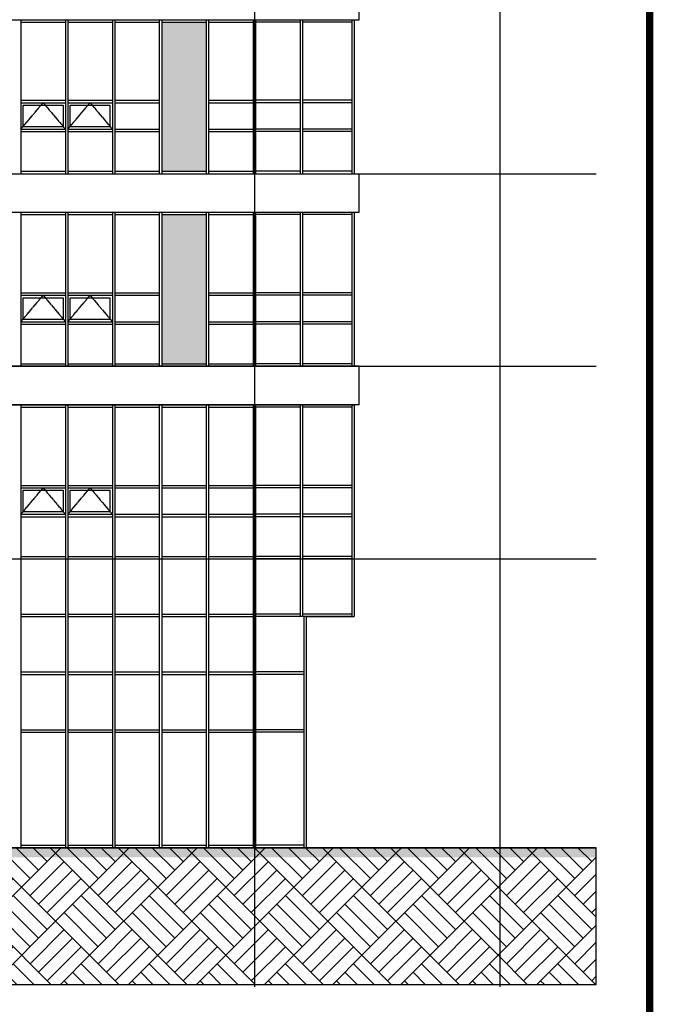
# Model space of a CAD drawing. Header units: millimetres. Extents: x 3445018 to 4174071, y -6064565 to -5122887.
# Tile 126 of 192: x 3713834 to 3726996, y -5349693 to -5329239. Entities that reach past the tile are written whole.
import ezdxf

# ---------------------------------------------------------------- set-up
doc = ezdxf.new("R2010")
doc.units = ezdxf.units.MM
doc.header["$MEASUREMENT"] = 0
doc.linetypes.add('CEN', pattern=[66, 60, -2, 2, -2])
for name, color, linetype in [('3', 3, 'CONTINUOUS'), ('6', 6, 'CONTINUOUS'), ('A_GE_FORM', 7, 'CONTINUOUS'), ('CEN', 13, 'CEN'), ('EL1', 2, 'CONTINUOUS'), ('EL3', 7, 'CONTINUOUS'), ('FI', 6, 'CONTINUOUS'), ('HA', 9, 'CONTINUOUS'), ('SO-252', 252, 'CONTINUOUS'), ('WIN1', 4, 'CONTINUOUS'), ('WIN2', 9, 'CONTINUOUS')]:
    doc.layers.add(name, color=color, linetype=linetype)

# ---------------------------------------------------------------- blocks, each defined once
blk = doc.blocks.new('sheet _서영')
at = {"layer": 'A_GE_FORM', "const_width": 1.5}
blk.add_lwpolyline([(-361868.49, -1059038.93), (-362670.49, -1059038.93), (-362670.49, -1058483.93), (-361868.49, -1058483.93)], close=True, dxfattribs=at)

msp = doc.modelspace()

# ---------------------------------------------------------------- hatches: boundary and pattern name
at = {"layer": 'HA'}
h = msp.add_hatch(dxfattribs=at)
h.set_pattern_fill('G38', color=256, scale=2000, angle=45, style=0, pattern_type=2)
h.set_pattern_definition([(45, (3739327.8, -5324631.8), (-707.107, 707.107), [2000, 0]), (45, (3738444, -5323747.9), (9e-14, 1414.214), [1000, -1000]), (45, (3738267.2, -5323571.2), (9e-14, 1414.214), [1000, -1000]), (45, (3738090.4, -5323394.4), (9e-14, 1414.214), [1000, -1000]), (135, (3739327.8, -5324631.8), (-707.107, -707.107), [2000, 0]), (135, (3739504.6, -5324455.1), (-1414.214, 2e-13), [1000, -1000]), (135, (3739681.4, -5324278.3), (-1414.214, 2e-13), [1000, -1000]), (135, (3739858.2, -5324101.5), (-1414.214, 2e-13), [1000, -1000])])
h.paths.add_polyline_path([(3725809.092, -5349279.63), (3725809.092, -5346439.461), (3681101.324, -5346439.461), (3681101.324, -5349279.63)])
at = {"layer": 'SO-252', "ltscale": 200}
h = msp.add_hatch(color=256, dxfattribs=at)
h.dxf.hatch_style = 1
h.paths.add_polyline_path([(3686509.092, -5329289.461), (3685484.092, -5329289.461), (3685484.092, -5332389.461), (3686509.092, -5332389.461)])
h.paths.add_polyline_path([(3694309.092, -5329289.461), (3693384.092, -5329289.461), (3693384.092, -5332389.461), (3694309.092, -5332389.461)])
h.paths.add_polyline_path([(3702109.092, -5329289.461), (3701184.092, -5329289.461), (3701184.092, -5332389.461), (3702109.092, -5332389.461)])
h.paths.add_polyline_path([(3709909.092, -5329289.461), (3708984.092, -5329289.461), (3708984.092, -5332389.461), (3709909.092, -5332389.461)])
h.paths.add_polyline_path([(3717709.092, -5329289.461), (3716784.092, -5329289.461), (3716784.092, -5332389.461), (3717709.092, -5332389.461)])
h = msp.add_hatch(color=256, dxfattribs=at)
h.dxf.hatch_style = 1
h.paths.add_polyline_path([(3717709.092, -5333289.461), (3716784.092, -5333289.461), (3716784.092, -5336389.461), (3717709.092, -5336389.461)])
h.paths.add_polyline_path([(3709909.092, -5333289.461), (3708984.092, -5333289.461), (3708984.092, -5336389.461), (3709909.092, -5336389.461)])
h.paths.add_polyline_path([(3702109.092, -5333289.461), (3701184.092, -5333289.461), (3701184.092, -5336389.461), (3702109.092, -5336389.461)])
h.paths.add_polyline_path([(3694309.092, -5333289.461), (3693384.092, -5333289.461), (3693384.092, -5336389.461), (3694309.092, -5336389.461)])
h.paths.add_polyline_path([(3686509.092, -5333289.461), (3685484.092, -5333289.461), (3685484.092, -5336389.461), (3686509.092, -5336389.461)])

# ---------------------------------------------------------------- linework, layer by layer
at = {"layer": '6'}
msp.add_lwpolyline([(3725809.092, -5349279.63), (3725809.092, -5346439.461), (3681101.324, -5346439.461), (3681101.324, -5349279.63)], close=True, dxfattribs=at)
at = {"layer": 'CEN'}
for p, q in [((3718709.092, -5293351.227), (3718709.092, -5349326.705)), ((3723809.092, -5293351.227), (3723809.092, -5349326.705)), ((3681101.324, -5332439.461), (3725809.092, -5332439.461)), ((3681101.324, -5336439.461), (3725809.092, -5336439.461)), ((3681101.324, -5340439.461), (3725809.092, -5340439.461)), ((3681101.324, -5346439.461), (3725809.092, -5346439.461))]:
    msp.add_line(p, q, dxfattribs=at)
for points in [[(3713859.092, -5331514.461), (3714321.592, -5330964.461), (3714784.092, -5331514.461)], [(3714834.092, -5331514.461), (3715296.592, -5330964.461), (3715759.092, -5331514.461)], [(3713859.092, -5335514.461), (3714321.592, -5334964.461), (3714784.092, -5335514.461)], [(3714834.092, -5335514.461), (3715296.592, -5334964.461), (3715759.092, -5335514.461)], [(3713859.092, -5339514.461), (3714321.592, -5338964.461), (3714784.092, -5339514.461)], [(3714834.092, -5339514.461), (3715296.592, -5338964.461), (3715759.092, -5339514.461)]]:
    msp.add_lwpolyline(points, dxfattribs=at)
at = {"layer": 'EL1'}
msp.add_solid([(3681101.324, -5346639.461), (3681101.324, -5346439.461), (3725809.092, -5346639.461), (3725809.092, -5346439.461)], dxfattribs=at)
at = {"layer": 'EL3', "ltscale": 200}
for p, q in [((3720784.092, -5340489.461), (3720784.092, -5341639.461)), ((3719784.092, -5341639.461), (3720784.092, -5341639.461)), ((3719784.092, -5341639.461), (3719784.092, -5346439.461))]:
    msp.add_line(p, q, dxfattribs=at)
at = {"layer": 'FI', "ltscale": 200}
for p, q in [((3720884.092, -5329239.461), (3720884.092, -5328439.461)), ((3685334.092, -5329239.461), (3720884.092, -5329239.461)), ((3685334.092, -5332439.461), (3720884.092, -5332439.461)), ((3720884.092, -5333239.461), (3720884.092, -5332439.461)), ((3685334.092, -5333239.461), (3720884.092, -5333239.461)), ((3720884.092, -5336439.461), (3685334.092, -5336439.461)), ((3720884.092, -5337239.461), (3720884.092, -5336439.461)), ((3720884.092, -5337239.461), (3685334.092, -5337239.461))]:
    msp.add_line(p, q, dxfattribs=at)
at = {"layer": 'WIN1', "ltscale": 200}
for p, q in [((3685434.092, -5329239.461), (3720784.092, -5329239.461)), ((3713859.092, -5329239.461), (3713859.092, -5332439.461)), ((3713859.092, -5329289.461), (3714784.092, -5329289.461)), ((3714784.092, -5329239.461), (3714784.092, -5332439.461)), ((3714834.092, -5329239.461), (3714834.092, -5332439.461)), ((3714834.092, -5329289.461), (3715759.092, -5329289.461)), ((3715759.092, -5329239.461), (3715759.092, -5332439.461)), ((3715809.092, -5329239.461), (3715809.092, -5332439.461)), ((3715809.092, -5329289.461), (3716734.092, -5329289.461)), ((3716734.092, -5329239.461), (3716734.092, -5332439.461)), ((3716784.092, -5329239.461), (3716784.092, -5332439.461)), ((3716784.092, -5329289.461), (3717709.092, -5329289.461)), ((3717709.092, -5329239.461), (3717709.092, -5332439.461)), ((3717759.092, -5329239.461), (3717759.092, -5332439.461)), ((3717759.092, -5329289.461), (3718684.092, -5329289.461)), ((3718684.092, -5329239.461), (3718684.092, -5332439.461)), ((3718734.092, -5329239.461), (3718734.092, -5332439.461)), ((3719659.092, -5329289.461), (3718734.092, -5329289.461)), ((3719659.092, -5329239.461), (3719659.092, -5332439.461)), ((3719709.092, -5329239.461), (3719709.092, -5332439.461)), ((3720734.092, -5329289.461), (3719709.092, -5329289.461)), ((3720734.092, -5329239.461), (3720734.092, -5332439.461)), ((3720784.092, -5329239.461), (3720784.092, -5332439.461)), ((3720784.092, -5329239.461), (3720784.092, -5332439.461)), ((3713859.092, -5330914.461), (3714784.092, -5330914.461)), ((3713859.092, -5330964.461), (3714784.092, -5330964.461)), ((3714834.092, -5330914.461), (3715759.092, -5330914.461)), ((3714834.092, -5330964.461), (3715759.092, -5330964.461)), ((3715809.092, -5330914.461), (3716734.092, -5330914.461)), ((3715809.092, -5330964.461), (3716734.092, -5330964.461)), ((3717759.092, -5330914.461), (3718684.092, -5330914.461)), ((3717759.092, -5330964.461), (3718684.092, -5330964.461)), ((3719659.092, -5330914.461), (3718734.092, -5330914.461)), ((3719659.092, -5330964.461), (3718734.092, -5330964.461)), ((3720734.092, -5330914.461), (3719709.092, -5330914.461)), ((3720734.092, -5330964.461), (3719709.092, -5330964.461)), ((3713859.092, -5331514.461), (3714784.092, -5331514.461)), ((3713859.092, -5331564.461), (3714784.092, -5331564.461)), ((3714834.092, -5331514.461), (3715759.092, -5331514.461)), ((3714834.092, -5331564.461), (3715759.092, -5331564.461)), ((3715809.092, -5331514.461), (3716734.092, -5331514.461)), ((3715809.092, -5331564.461), (3716734.092, -5331564.461)), ((3717759.092, -5331514.461), (3718684.092, -5331514.461)), ((3717759.092, -5331564.461), (3718684.092, -5331564.461)), ((3719659.092, -5331514.461), (3718734.092, -5331514.461)), ((3719659.092, -5331564.461), (3718734.092, -5331564.461)), ((3720734.092, -5331514.461), (3719709.092, -5331514.461)), ((3720734.092, -5331564.461), (3719709.092, -5331564.461)), ((3685434.092, -5332439.461), (3720784.092, -5332439.461)), ((3713859.092, -5332389.461), (3714784.092, -5332389.461)), ((3714834.092, -5332389.461), (3715759.092, -5332389.461)), ((3715809.092, -5332389.461), (3716734.092, -5332389.461)), ((3716784.092, -5332389.461), (3717709.092, -5332389.461)), ((3717759.092, -5332389.461), (3718684.092, -5332389.461)), ((3719659.092, -5332389.461), (3718734.092, -5332389.461)), ((3720734.092, -5332389.461), (3719709.092, -5332389.461)), ((3685434.092, -5333239.461), (3720784.092, -5333239.461)), ((3713859.092, -5333239.461), (3713859.092, -5336439.461)), ((3713859.092, -5333289.461), (3714784.092, -5333289.461)), ((3714784.092, -5333239.461), (3714784.092, -5336439.461)), ((3714834.092, -5333239.461), (3714834.092, -5336439.461)), ((3714834.092, -5333289.461), (3715759.092, -5333289.461)), ((3715759.092, -5333239.461), (3715759.092, -5336439.461)), ((3715809.092, -5333239.461), (3715809.092, -5336439.461)), ((3715809.092, -5333289.461), (3716734.092, -5333289.461)), ((3716734.092, -5333239.461), (3716734.092, -5336439.461)), ((3716784.092, -5333239.461), (3716784.092, -5336439.461)), ((3716784.092, -5333289.461), (3717709.092, -5333289.461)), ((3717709.092, -5333239.461), (3717709.092, -5336439.461)), ((3717759.092, -5333239.461), (3717759.092, -5336439.461)), ((3717759.092, -5333289.461), (3718684.092, -5333289.461)), ((3718684.092, -5333239.461), (3718684.092, -5336439.461)), ((3718734.092, -5333239.461), (3718734.092, -5336439.461)), ((3719659.092, -5333289.461), (3718734.092, -5333289.461)), ((3719659.092, -5333239.461), (3719659.092, -5336439.461)), ((3719709.092, -5333239.461), (3719709.092, -5336439.461)), ((3720734.092, -5333289.461), (3719709.092, -5333289.461)), ((3720734.092, -5333239.461), (3720734.092, -5336439.461)), ((3720784.092, -5333239.461), (3720784.092, -5336439.461)), ((3720784.092, -5333239.461), (3720784.092, -5336439.461)), ((3713859.092, -5334914.461), (3714784.092, -5334914.461)), ((3714834.092, -5334914.461), (3715759.092, -5334914.461)), ((3715809.092, -5334914.461), (3716734.092, -5334914.461)), ((3717759.092, -5334914.461), (3718684.092, -5334914.461)), ((3719659.092, -5334914.461), (3718734.092, -5334914.461)), ((3720734.092, -5334914.461), (3719709.092, -5334914.461)), ((3713859.092, -5334964.461), (3714784.092, -5334964.461)), ((3714834.092, -5334964.461), (3715759.092, -5334964.461)), ((3715809.092, -5334964.461), (3716734.092, -5334964.461)), ((3717759.092, -5334964.461), (3718684.092, -5334964.461)), ((3719659.092, -5334964.461), (3718734.092, -5334964.461)), ((3720734.092, -5334964.461), (3719709.092, -5334964.461)), ((3713859.092, -5335514.461), (3714784.092, -5335514.461)), ((3714834.092, -5335514.461), (3715759.092, -5335514.461)), ((3715809.092, -5335514.461), (3716734.092, -5335514.461)), ((3717759.092, -5335514.461), (3718684.092, -5335514.461)), ((3719659.092, -5335514.461), (3718734.092, -5335514.461)), ((3720734.092, -5335514.461), (3719709.092, -5335514.461)), ((3713859.092, -5335564.461), (3714784.092, -5335564.461)), ((3714834.092, -5335564.461), (3715759.092, -5335564.461)), ((3715809.092, -5335564.461), (3716734.092, -5335564.461)), ((3717759.092, -5335564.461), (3718684.092, -5335564.461)), ((3719659.092, -5335564.461), (3718734.092, -5335564.461)), ((3720734.092, -5335564.461), (3719709.092, -5335564.461)), ((3685434.092, -5336439.461), (3720784.092, -5336439.461)), ((3713859.092, -5336389.461), (3714784.092, -5336389.461)), ((3714834.092, -5336389.461), (3715759.092, -5336389.461)), ((3715809.092, -5336389.461), (3716734.092, -5336389.461)), ((3716784.092, -5336389.461), (3717709.092, -5336389.461)), ((3717759.092, -5336389.461), (3718684.092, -5336389.461)), ((3719659.092, -5336389.461), (3718734.092, -5336389.461)), ((3720734.092, -5336389.461), (3719709.092, -5336389.461)), ((3685434.092, -5337239.461), (3720784.092, -5337239.461)), ((3713859.092, -5337239.461), (3713859.092, -5340489.461)), ((3713859.092, -5337289.461), (3714784.092, -5337289.461)), ((3714784.092, -5337239.461), (3714784.092, -5340489.461)), ((3714834.092, -5337239.461), (3714834.092, -5340489.461)), ((3714834.092, -5337289.461), (3715759.092, -5337289.461)), ((3715759.092, -5337239.461), (3715759.092, -5340489.461)), ((3715809.092, -5337239.461), (3715809.092, -5340489.461)), ((3715809.092, -5337289.461), (3716734.092, -5337289.461)), ((3716734.092, -5337239.461), (3716734.092, -5340489.461)), ((3716784.092, -5337239.461), (3716784.092, -5340489.461)), ((3716784.092, -5337289.461), (3717709.092, -5337289.461)), ((3717709.092, -5337239.461), (3717709.092, -5340489.461)), ((3717759.092, -5337239.461), (3717759.092, -5340489.461)), ((3717759.092, -5337289.461), (3718684.092, -5337289.461)), ((3718684.092, -5337239.461), (3718684.092, -5340489.461)), ((3718734.092, -5337239.461), (3718734.092, -5340489.461)), ((3719659.092, -5337289.461), (3718734.092, -5337289.461)), ((3719659.092, -5337239.461), (3719659.092, -5340489.461)), ((3719709.092, -5337239.461), (3719709.092, -5340489.461)), ((3720734.092, -5337289.461), (3719709.092, -5337289.461)), ((3720734.092, -5337239.461), (3720734.092, -5341639.461)), ((3720784.092, -5337239.461), (3720784.092, -5341639.461)), ((3720784.092, -5337239.461), (3720784.092, -5341639.461)), ((3713859.092, -5338914.461), (3714784.092, -5338914.461)), ((3713859.092, -5338964.461), (3714784.092, -5338964.461)), ((3714834.092, -5338914.461), (3715759.092, -5338914.461)), ((3714834.092, -5338964.461), (3715759.092, -5338964.461)), ((3715809.092, -5338914.461), (3716734.092, -5338914.461)), ((3715809.092, -5338964.461), (3716734.092, -5338964.461)), ((3716784.092, -5338914.461), (3717709.092, -5338914.461)), ((3716784.092, -5338964.461), (3717709.092, -5338964.461)), ((3717759.092, -5338914.461), (3718684.092, -5338914.461)), ((3717759.092, -5338964.461), (3718684.092, -5338964.461)), ((3719659.092, -5338914.461), (3718734.092, -5338914.461)), ((3719659.092, -5338964.461), (3718734.092, -5338964.461)), ((3720734.092, -5338914.461), (3719709.092, -5338914.461)), ((3720734.092, -5338964.461), (3719709.092, -5338964.461)), ((3713859.092, -5339514.461), (3714784.092, -5339514.461)), ((3713859.092, -5339564.461), (3714784.092, -5339564.461)), ((3714834.092, -5339514.461), (3715759.092, -5339514.461)), ((3714834.092, -5339564.461), (3715759.092, -5339564.461)), ((3715809.092, -5339514.461), (3716734.092, -5339514.461)), ((3715809.092, -5339564.461), (3716734.092, -5339564.461)), ((3716784.092, -5339514.461), (3717709.092, -5339514.461)), ((3716784.092, -5339564.461), (3717709.092, -5339564.461)), ((3717759.092, -5339514.461), (3718684.092, -5339514.461)), ((3717759.092, -5339564.461), (3718684.092, -5339564.461)), ((3719659.092, -5339514.461), (3718734.092, -5339514.461)), ((3719659.092, -5339564.461), (3718734.092, -5339564.461)), ((3720734.092, -5339514.461), (3719709.092, -5339514.461)), ((3720734.092, -5339564.461), (3719709.092, -5339564.461)), ((3713859.092, -5340389.461), (3714784.092, -5340389.461)), ((3713859.092, -5340439.461), (3714784.092, -5340439.461)), ((3714834.092, -5340389.461), (3715759.092, -5340389.461)), ((3714834.092, -5340439.461), (3715759.092, -5340439.461)), ((3715809.092, -5340389.461), (3716734.092, -5340389.461)), ((3715809.092, -5340439.461), (3716734.092, -5340439.461)), ((3716784.092, -5340389.461), (3717709.092, -5340389.461)), ((3716784.092, -5340439.461), (3717709.092, -5340439.461)), ((3717759.092, -5340389.461), (3718684.092, -5340389.461)), ((3717759.092, -5340439.461), (3718684.092, -5340439.461)), ((3719659.092, -5340389.461), (3718734.092, -5340389.461)), ((3719659.092, -5340439.461), (3718734.092, -5340439.461)), ((3720734.092, -5340389.461), (3719709.092, -5340389.461)), ((3720734.092, -5340439.461), (3719709.092, -5340439.461)), ((3713859.092, -5340489.461), (3713859.092, -5346439.461)), ((3714784.092, -5340489.461), (3714784.092, -5346439.461)), ((3714834.092, -5340489.461), (3714834.092, -5346439.461)), ((3715759.092, -5340489.461), (3715759.092, -5346439.461)), ((3715809.092, -5340489.461), (3715809.092, -5346439.461)), ((3716734.092, -5340489.461), (3716734.092, -5346439.461)), ((3716784.092, -5340489.461), (3716784.092, -5346439.461)), ((3717709.092, -5340489.461), (3717709.092, -5346439.461)), ((3717759.092, -5340489.461), (3717759.092, -5346439.461)), ((3718684.092, -5340489.461), (3718684.092, -5346439.461)), ((3718734.092, -5340489.461), (3718734.092, -5346439.461)), ((3719659.092, -5340489.461), (3719659.092, -5341639.461)), ((3719709.092, -5340489.461), (3719709.092, -5341639.461)), ((3713859.092, -5341589.461), (3714784.092, -5341589.461)), ((3713859.092, -5341639.461), (3714784.092, -5341639.461)), ((3714834.092, -5341589.461), (3715759.092, -5341589.461)), ((3714834.092, -5341639.461), (3715759.092, -5341639.461)), ((3715809.092, -5341589.461), (3716734.092, -5341589.461)), ((3715809.092, -5341639.461), (3716734.092, -5341639.461)), ((3716784.092, -5341589.461), (3717709.092, -5341589.461)), ((3716784.092, -5341639.461), (3717709.092, -5341639.461)), ((3717759.092, -5341589.461), (3718684.092, -5341589.461)), ((3717759.092, -5341639.461), (3718684.092, -5341639.461)), ((3719659.092, -5341589.461), (3718734.092, -5341589.461)), ((3719709.092, -5341639.461), (3718734.092, -5341639.461)), ((3720734.092, -5341589.461), (3719709.092, -5341589.461)), ((3720734.092, -5341639.461), (3719709.092, -5341639.461)), ((3719734.092, -5341639.461), (3719734.092, -5346439.461)), ((3719784.092, -5341639.461), (3719784.092, -5346439.461)), ((3713859.092, -5342789.461), (3714784.092, -5342789.461)), ((3713859.092, -5342839.461), (3714784.092, -5342839.461)), ((3714834.092, -5342789.461), (3715759.092, -5342789.461)), ((3714834.092, -5342839.461), (3715759.092, -5342839.461)), ((3715809.092, -5342789.461), (3716734.092, -5342789.461)), ((3715809.092, -5342839.461), (3716734.092, -5342839.461)), ((3716784.092, -5342789.461), (3717709.092, -5342789.461)), ((3716784.092, -5342839.461), (3717709.092, -5342839.461)), ((3717759.092, -5342789.461), (3718684.092, -5342789.461)), ((3717759.092, -5342839.461), (3718684.092, -5342839.461)), ((3719734.092, -5342789.461), (3718734.092, -5342789.461)), ((3719734.092, -5342839.461), (3718734.092, -5342839.461)), ((3713859.092, -5343989.461), (3714784.092, -5343989.461)), ((3713859.092, -5344039.461), (3714784.092, -5344039.461)), ((3714834.092, -5343989.461), (3715759.092, -5343989.461)), ((3714834.092, -5344039.461), (3715759.092, -5344039.461)), ((3715809.092, -5343989.461), (3716734.092, -5343989.461)), ((3715809.092, -5344039.461), (3716734.092, -5344039.461)), ((3716784.092, -5343989.461), (3717709.092, -5343989.461)), ((3716784.092, -5344039.461), (3717709.092, -5344039.461)), ((3717759.092, -5343989.461), (3718684.092, -5343989.461)), ((3717759.092, -5344039.461), (3718684.092, -5344039.461)), ((3719734.092, -5343989.461), (3718734.092, -5343989.461)), ((3719734.092, -5344039.461), (3718734.092, -5344039.461)), ((3713859.092, -5346389.461), (3714784.092, -5346389.461)), ((3713859.092, -5346439.461), (3714784.092, -5346439.461)), ((3714834.092, -5346389.461), (3715759.092, -5346389.461)), ((3714834.092, -5346439.461), (3715759.092, -5346439.461)), ((3715809.092, -5346389.461), (3716734.092, -5346389.461)), ((3715809.092, -5346439.461), (3716734.092, -5346439.461)), ((3716784.092, -5346389.461), (3717709.092, -5346389.461)), ((3716784.092, -5346439.461), (3717709.092, -5346439.461)), ((3717759.092, -5346389.461), (3718684.092, -5346389.461)), ((3717759.092, -5346439.461), (3718684.092, -5346439.461)), ((3719734.092, -5346389.461), (3718734.092, -5346389.461)), ((3719734.092, -5346439.461), (3718734.092, -5346439.461))]:
    msp.add_line(p, q, dxfattribs=at)
at = {"layer": 'WIN2', "ltscale": 200}
for points in [[(3713909.092, -5331014.461), (3714734.092, -5331014.461), (3714734.092, -5331464.461), (3713909.092, -5331464.461)], [(3714884.092, -5331014.461), (3715709.092, -5331014.461), (3715709.092, -5331464.461), (3714884.092, -5331464.461)], [(3713909.092, -5335014.461), (3714734.092, -5335014.461), (3714734.092, -5335464.461), (3713909.092, -5335464.461)], [(3714884.092, -5335014.461), (3715709.092, -5335014.461), (3715709.092, -5335464.461), (3714884.092, -5335464.461)], [(3713909.092, -5339014.461), (3714734.092, -5339014.461), (3714734.092, -5339464.461), (3713909.092, -5339464.461)], [(3714884.092, -5339014.461), (3715709.092, -5339014.461), (3715709.092, -5339464.461), (3714884.092, -5339464.461)]]:
    msp.add_lwpolyline(points, close=True, dxfattribs=at)

# ---------------------------------------------------------------- block references
at = {"layer": '3', "xscale": 100, "yscale": 100, "zscale": 100, "rotation": 270}
msp.add_blockref('sheet _서영', (109575314.9, -41550781.593), dxfattribs=at)

doc.saveas('drawing.dxf')
